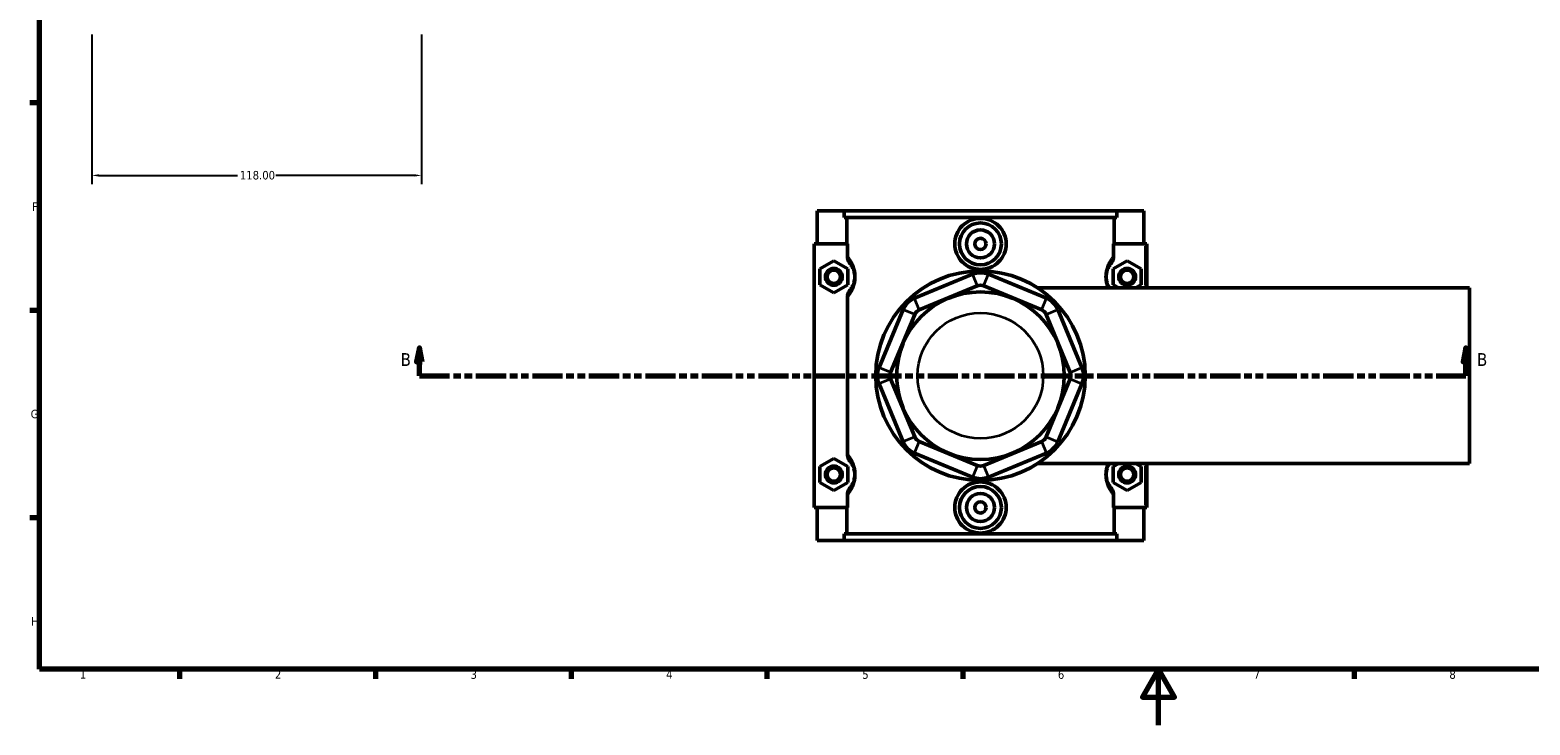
# Model space of a CAD drawing. Header units: millimetres. Extents: x 0 to 898, y -421 to 990.
# Tile 2 of 6: x 17 to 553, y 0 to 249. Entities that reach past the tile are written whole.
import ezdxf

# ---------------------------------------------------------------- set-up
doc = ezdxf.new("R2010")
doc.units = ezdxf.units.MM
doc.linetypes.add('DOUBLE_DASH_CHAIN', pattern=[1.2403, 0.6614, -0.0827, 0.1654, -0.0827, 0.1654, -0.0827])
for name, color, linetype, lineweight in [('Border (ANSI)', 7, 'Continuous', 70), ('Dimension (ANSI)', 7, 'Continuous', 25), ('Section Line (ANSI)', 7, 'DOUBLE_DASH_CHAIN', 70), ('Visible (ANSI)', 7, 'Continuous', 50), ('Visible Narrow (ANSI)', 7, 'Continuous', 35)]:
    doc.layers.add(name, color=color, linetype=linetype, lineweight=lineweight)
doc.styles.add('Label Text (ANSI)', font='tahoma.ttf')
doc.styles.add('Note Text (ANSI)', font='tahoma.ttf')
doc.dimstyles.new('Default - mm (ANSI)', dxfattribs={"dimtxt": 3.048, "dimasz": 2.5, "dimexe": 3.175, "dimexo": 1.6002, "dimgap": 0.8, "dimtad": 0, "dimtoh": 1, "dimrnd": 1e-08, "dimzin": 4, "dimdsep": 46, "dimtxsty": 'Note Text (ANSI)', "dimcen": 0.09, "dimdle": 10, "dimclrd": 256, "dimclre": 256, "dimclrt": 230, "dimadec": 1, "dimazin": 1, "dimtfac": 1, "dimtofl": 0, "dimtmove": 0, "dimatfit": 3, "dimfxl": 1, "dimtolj": 1, "dimtzin": 4, "dimlwd": -1, "dimlwe": -1, "dimarcsym": 0})

# ---------------------------------------------------------------- blocks, each defined once
blk = doc.blocks.new('Borders Default Border')
at = {"layer": 'Border (ANSI)'}
for p, q in [((20, 222.75), (16.55, 222.75)), ((20, 148.5), (16.55, 148.5)), ((20, 74.25), (16.55, 74.25)), ((70.08, 20), (70.08, 16.55)), ((140.17, 20), (140.17, 16.55)), ((210.25, 20), (210.25, 16.55)), ((280.33, 20), (280.33, 16.55)), ((350.42, 20), (350.42, 16.55)), ((490.58, 20), (490.58, 16.55))]:
    blk.add_line(p, q, dxfattribs=at)
at = {"layer": 'Border (ANSI)', "flags": 128}
for points in [[(20, 20), (20, 574), (821, 574), (821, 20), (20, 20)], [(420.5, 0), (420.5, 20), (414.73, 10), (426.27, 10), (420.5, 20)]]:
    blk.add_lwpolyline(points, dxfattribs=at)
at = {"layer": 'Border (ANSI)', "color": 230, "true_color": 0xff0080, "char_height": 3.05, "attachment_point": 7, "style": 'Note Text (ANSI)'}
for s, insert in [('F', (17.29, 184.1)), ('G', (16.81, 109.79)), ('H', (16.97, 35.6)), ('1', (34.35, 16.55)), ('2', (104.2, 16.55)), ('3', (174.26, 16.49)), ('4', (244.23, 16.55)), ('5', (314.48, 16.49)), ('6', (384.49, 16.49)), ('7', (454.6, 16.55)), ('8', (524.63, 16.48))]:
    blk.add_mtext(s, dxfattribs=dict(at, insert=insert))
blk = doc.blocks.new('2dTransSection0')
at = {"layer": 'Section Line (ANSI)', "linetype": 'Continuous'}
for p, q in [((155.96, 135.1), (154.96, 130.1)), ((155.96, 130.1), (155.96, 135.1)), ((156.96, 130.1), (155.96, 135.1)), ((530.55, 135.1), (529.55, 130.1)), ((530.55, 130.1), (530.55, 135.1)), ((531.55, 130.1), (530.55, 135.1)), ((154.96, 130.1), (156.96, 130.1)), ((155.96, 125.1), (155.96, 130.1)), ((529.55, 130.1), (531.55, 130.1)), ((530.55, 125.1), (530.55, 130.1)), ((155.96, 125.1), (166.58, 125.1)), ((519.94, 125.1), (530.55, 125.1))]:
    blk.add_line(p, q, dxfattribs=at)
at = {"layer": 'Section Line (ANSI)', "linetype": 'DOUBLE_DASH_CHAIN', "ltscale": 16.303146}
blk.add_line((155.96, 125.1), (530.55, 125.1), dxfattribs=at)
at = {"layer": 'Section Line (ANSI)', "linetype": 'Continuous', "flags": 128}
for points in [[(156.96, 130.1), (155.96, 135.1), (154.96, 130.1), (156.96, 130.1)], [(531.55, 130.1), (530.55, 135.1), (529.55, 130.1), (531.55, 130.1)]]:
    blk.add_lwpolyline(points, dxfattribs=at)
at = {"layer": 'Section Line (ANSI)'}
for points in [[(156.96, 130.1), (155.96, 135.1), (154.96, 130.1), (156.96, 130.1)], [(531.55, 130.1), (530.55, 135.1), (529.55, 130.1), (531.55, 130.1)]]:
    blk.add_solid(points, dxfattribs=at)
at = {"layer": 'Section Line (ANSI)', "char_height": 4.57, "attachment_point": 7, "style": 'Label Text (ANSI)'}
for insert in [(149.21, 128.6), (534.51, 128.6)]:
    blk.add_mtext('B', dxfattribs=dict(at, insert=insert))
blk = doc.blocks.new('*D8')
at = {"layer": 'Defpoints', "color": 0, "transparency": 16777216}
for p in [(38.72, 248.89), (156.72, 248.89), (156.72, 196.82)]:
    blk.add_point(p, dxfattribs=at)
at = {"layer": 'Dimension (ANSI)', "transparency": 16777216}
for p, q in [((38.72, 247.29), (38.72, 193.64)), ((156.72, 247.29), (156.72, 193.64)), ((41.22, 196.82), (90.88, 196.82)), ((154.22, 196.82), (104.56, 196.82))]:
    blk.add_line(p, q, dxfattribs=at)
for points in [[(41.22, 197.23), (41.22, 196.4), (38.72, 196.82)], [(154.22, 197.23), (154.22, 196.4), (156.72, 196.82)]]:
    blk.add_solid(points, dxfattribs=at)
at = {"layer": 'Dimension (ANSI)', "color": 230, "true_color": 0xff0080, "transparency": 16777216, "insert": (91.68, 198.41), "char_height": 3.048, "attachment_point": 1, "style": 'Note Text (ANSI)'}
blk.add_mtext('\\A1;118.00', dxfattribs=at)

msp = doc.modelspace()

# ---------------------------------------------------------------- linework, layer by layer
at = {"layer": 'Visible (ANSI)'}
for p, q in [((298.281, 184.101), (298.281, 172.301)), ((298.281, 184.101), (307.948, 184.101)), ((307.948, 184.101), (405.614, 184.101)), ((307.948, 181.741), (307.948, 184.101)), ((405.614, 184.101), (405.614, 181.741)), ((405.614, 184.101), (415.281, 184.101)), ((415.281, 184.101), (415.281, 172.301)), ((405.614, 181.741), (307.948, 181.741)), ((308.941, 172.301), (308.941, 181.741)), ((404.621, 172.301), (404.621, 181.741)), ((309.148, 172.301), (297.281, 172.301)), ((297.281, 172.301), (297.281, 77.901)), ((309.148, 172.301), (309.148, 167.834)), ((404.414, 167.834), (404.414, 172.301)), ((404.414, 172.301), (415.781, 172.301)), ((415.781, 172.301), (416.281, 172.301)), ((416.281, 156.601), (416.281, 172.301)), ((299.281, 163.387), (304.281, 166.274)), ((299.281, 157.614), (299.281, 163.387)), ((304.281, 166.274), (309.281, 163.387)), ((309.281, 163.387), (309.281, 157.614)), ((353.911, 161.412), (333.135, 152.806)), ((380.428, 152.806), (359.651, 161.412)), ((409.281, 166.274), (404.281, 163.387)), ((404.281, 163.387), (404.281, 157.614)), ((414.281, 163.387), (409.281, 166.274)), ((414.281, 157.614), (414.281, 163.387)), ((304.281, 154.727), (299.281, 157.614)), ((309.281, 157.614), (304.281, 154.727)), ((334.857, 148.648), (355.633, 157.254)), ((357.929, 157.254), (378.706, 148.648)), ((377.128, 156.601), (531.781, 156.601)), ((404.281, 157.614), (406.036, 156.601)), ((412.526, 156.601), (414.281, 157.614)), ((531.781, 93.601), (531.781, 156.601)), ((309.148, 153.167), (309.148, 97.034)), ((329.076, 148.747), (320.47, 127.971)), ((324.628, 126.249), (333.233, 147.025)), ((380.329, 147.025), (388.935, 126.249)), ((393.092, 127.971), (384.487, 148.747)), ((333.233, 103.176), (324.628, 123.952)), ((388.935, 123.952), (380.329, 103.176)), ((320.47, 122.23), (329.076, 101.454)), ((384.487, 101.454), (393.092, 122.23)), ((333.135, 97.395), (353.911, 88.789)), ((355.633, 92.947), (334.857, 101.553)), ((378.706, 101.553), (357.929, 92.947)), ((359.651, 88.789), (380.428, 97.395)), ((299.281, 92.587), (304.281, 95.474)), ((299.281, 86.814), (299.281, 92.587)), ((304.281, 95.474), (309.281, 92.587)), ((309.281, 92.587), (309.281, 86.814)), ((377.128, 93.601), (531.781, 93.601)), ((406.036, 93.601), (404.281, 92.587)), ((404.281, 92.587), (404.281, 86.814)), ((414.281, 92.587), (412.526, 93.601)), ((414.281, 86.814), (414.281, 92.587)), ((416.281, 77.901), (416.281, 93.601)), ((304.281, 83.927), (299.281, 86.814)), ((309.281, 86.814), (304.281, 83.927)), ((404.281, 86.814), (409.281, 83.927)), ((409.281, 83.927), (414.281, 86.814)), ((309.148, 82.367), (309.148, 77.901)), ((404.414, 77.901), (404.414, 82.367)), ((297.281, 77.901), (309.148, 77.901)), ((298.281, 77.901), (298.281, 66.101)), ((308.941, 68.461), (308.941, 77.901)), ((415.781, 77.901), (404.414, 77.901)), ((404.621, 68.461), (404.621, 77.901)), ((415.281, 77.901), (415.281, 66.101)), ((416.281, 77.901), (415.781, 77.901)), ((307.948, 66.101), (298.281, 66.101)), ((405.614, 68.461), (307.948, 68.461)), ((307.948, 66.101), (307.948, 68.461)), ((307.948, 66.101), (405.614, 66.101)), ((405.614, 68.461), (405.614, 66.101)), ((415.281, 66.101), (405.614, 66.101))]:
    msp.add_line(p, q, dxfattribs=at)
for centre, radius in [((356.781, 172.301), 7.5), ((356.781, 172.301), 5), ((356.781, 172.301), 2), ((304.281, 160.501), 3), ((304.281, 160.501), 2.4), ((356.781, 125.101), 37.5), ((409.281, 160.501), 3), ((409.281, 160.501), 2.4), ((356.781, 125.101), 30), ((304.281, 89.701), 3), ((304.281, 89.701), 2.4), ((409.281, 89.701), 3), ((409.281, 89.701), 2.4), ((356.781, 77.901), 7.5), ((356.781, 77.901), 5), ((356.781, 77.901), 2)]:
    msp.add_circle(centre, radius, dxfattribs=at)
for centre, radius, start, end in [((356.781, 154.483), 7.5, 67.5, 112.5), ((356.781, 154.483), 3, 67.5, 112.5), ((336.005, 145.877), 7.5, 112.5, 157.5), ((377.557, 145.877), 7.5, 22.5, 67.5), ((336.005, 145.877), 3, 112.5, 157.5), ((377.557, 145.877), 3, 22.5, 67.5), ((327.399, 125.101), 7.5, 157.5, 202.5), ((327.399, 125.101), 3, 157.5, 202.5), ((386.163, 125.101), 3, 337.5, 22.5), ((386.163, 125.101), 7.5, 337.5, 22.5), ((336.005, 104.324), 3, 202.5, 247.5), ((377.557, 104.324), 3, 292.5, 337.5), ((336.005, 104.324), 7.5, 202.5, 247.5), ((377.557, 104.324), 7.5, 292.5, 337.5), ((356.781, 95.718), 3, 247.5, 292.5), ((356.781, 95.718), 7.5, 247.5, 292.5)]:
    msp.add_arc(centre, radius, start, end, dxfattribs=at)
for points, knots in [([(365.999, 172.301), (365.999, 171.144), (365.764, 169.913), (364.815, 167.656), (364.102, 166.63), (362.464, 165.014), (361.43, 164.315), (359.166, 163.388), (357.936, 163.16), (355.627, 163.16), (354.396, 163.388), (352.132, 164.315), (351.098, 165.014), (349.461, 166.63), (348.747, 167.656), (347.799, 169.913), (347.564, 171.144), (347.564, 173.457), (347.799, 174.688), (348.747, 176.945), (349.461, 177.971), (351.098, 179.587), (352.132, 180.286), (354.396, 181.213), (355.627, 181.441), (357.936, 181.441), (359.166, 181.213), (361.43, 180.286), (362.464, 179.587), (364.102, 177.971), (364.815, 176.945), (365.764, 174.688), (365.999, 173.457), (365.999, 172.301)], [0, 0, 0, 0, 0.3470083, 0.3470083, 0.6940166, 0.6940166, 1.0403285, 1.0403285, 1.3866404, 1.3866404, 1.7329522, 1.7329522, 2.0792641, 2.0792641, 2.4262724, 2.4262724, 2.7732807, 2.7732807, 3.1202891, 3.1202891, 3.4672974, 3.4672974, 3.8136092, 3.8136092, 4.1599211, 4.1599211, 4.506233, 4.506233, 4.8525448, 4.8525448, 5.1995532, 5.1995532, 5.5465615, 5.5465615, 5.5465615, 5.5465615]), ([(309.148, 167.834), (309.148, 167.361), (309.235, 166.892), (309.561, 166.012), (309.795, 165.606), (310.089, 165.245)], [-0.2816649, -0.2816649, -0.2816649, -0.2816649, -0.13959104, -0.13959104, 0, 0, 0, 0]), ([(403.473, 165.245), (403.768, 165.607), (404.003, 166.014), (404.328, 166.894), (404.414, 167.362), (404.414, 167.834)], [-0.28134169, -0.28134169, -0.28134169, -0.28134169, -0.14162335, -0.14162335, 0, 0, 0, 0]), ([(310.089, 165.245), (310.186, 165.127), (310.29, 164.993), (310.562, 164.609), (310.738, 164.335), (311.053, 163.738), (311.191, 163.439), (311.432, 162.787), (311.536, 162.443), (311.679, 161.768), (311.728, 161.452), (311.772, 160.919), (311.781, 160.71), (311.781, 160.501), (311.781, 160.291), (311.772, 160.082), (311.728, 159.549), (311.679, 159.233), (311.536, 158.558), (311.432, 158.214), (311.191, 157.562), (311.053, 157.263), (310.738, 156.666), (310.562, 156.392), (310.29, 156.008), (310.186, 155.874), (310.089, 155.756)], [0.493217, 0.493217, 0.493217, 0.493217, 0.6891432, 0.6891432, 0.9778928, 0.9778928, 1.2006697, 1.2006697, 1.396602, 1.396602, 1.5473192, 1.5473192, 1.6415174, 1.6415174, 1.6415174, 1.7357156, 1.7357156, 1.8864328, 1.8864328, 2.0823651, 2.0823651, 2.305142, 2.305142, 2.5938916, 2.5938916, 2.7898178, 2.7898178, 2.7898178, 2.7898178]), ([(402.875, 156.6), (402.8, 156.724), (402.723, 156.858), (402.509, 157.263), (402.371, 157.562), (402.131, 158.214), (402.027, 158.558), (401.883, 159.233), (401.835, 159.549), (401.79, 160.082), (401.781, 160.291), (401.781, 160.501), (401.781, 160.71), (401.79, 160.919), (401.835, 161.452), (401.883, 161.768), (402.027, 162.443), (402.131, 162.787), (402.371, 163.439), (402.509, 163.738), (402.824, 164.335), (403, 164.609), (403.272, 164.993), (403.376, 165.127), (403.473, 165.245)], [0.8531994, 0.8531994, 0.8531994, 0.8531994, 0.9778921, 0.9778921, 1.2006686, 1.2006686, 1.396601, 1.396601, 1.5473181, 1.5473181, 1.6415164, 1.6415164, 1.6415164, 1.7357146, 1.7357146, 1.8864318, 1.8864318, 2.0823641, 2.0823641, 2.3051406, 2.3051406, 2.5938904, 2.5938904, 2.7898168, 2.7898168, 2.7898168, 2.7898168]), ([(310.089, 155.756), (309.794, 155.394), (309.56, 154.987), (309.234, 154.107), (309.148, 153.639), (309.148, 153.167)], [-0.28134169, -0.28134169, -0.28134169, -0.28134169, -0.14162335, -0.14162335, 0, 0, 0, 0]), ([(309.148, 97.034), (309.148, 96.561), (309.235, 96.092), (309.561, 95.212), (309.795, 94.806), (310.089, 94.445)], [-0.2816649, -0.2816649, -0.2816649, -0.2816649, -0.13959104, -0.13959104, 0, 0, 0, 0]), ([(310.089, 94.445), (310.186, 94.327), (310.29, 94.193), (310.562, 93.809), (310.738, 93.535), (311.053, 92.938), (311.191, 92.639), (311.432, 91.987), (311.536, 91.643), (311.679, 90.968), (311.728, 90.652), (311.772, 90.119), (311.781, 89.91), (311.781, 89.701), (311.781, 89.491), (311.772, 89.282), (311.728, 88.749), (311.679, 88.433), (311.536, 87.758), (311.432, 87.414), (311.191, 86.762), (311.053, 86.463), (310.738, 85.866), (310.562, 85.592), (310.29, 85.208), (310.186, 85.074), (310.089, 84.956)], [0.493217, 0.493217, 0.493217, 0.493217, 0.6891433, 0.6891433, 0.977893, 0.977893, 1.2006697, 1.2006697, 1.396602, 1.396602, 1.5473192, 1.5473192, 1.6415174, 1.6415174, 1.6415174, 1.7357156, 1.7357156, 1.8864328, 1.8864328, 2.0823651, 2.0823651, 2.3051418, 2.3051418, 2.5938915, 2.5938915, 2.7898178, 2.7898178, 2.7898178, 2.7898178]), ([(403.473, 84.956), (403.376, 85.074), (403.272, 85.208), (403, 85.592), (402.824, 85.866), (402.509, 86.463), (402.371, 86.762), (402.131, 87.414), (402.027, 87.758), (401.883, 88.433), (401.835, 88.749), (401.79, 89.282), (401.781, 89.491), (401.781, 89.701), (401.781, 89.91), (401.79, 90.119), (401.835, 90.652), (401.883, 90.968), (402.027, 91.643), (402.131, 91.987), (402.371, 92.639), (402.509, 92.938), (402.723, 93.343), (402.8, 93.477), (402.875, 93.601)], [0.4929488, 0.4929488, 0.4929488, 0.4929488, 0.6888779, 0.6888779, 0.9776284, 0.9776284, 1.2004014, 1.2004014, 1.3963337, 1.3963337, 1.5470509, 1.5470509, 1.6412491, 1.6412491, 1.6412491, 1.7354474, 1.7354474, 1.8861645, 1.8861645, 2.0820968, 2.0820968, 2.3048698, 2.3048698, 2.4295661, 2.4295661, 2.4295661, 2.4295661]), ([(365.999, 77.901), (365.999, 76.744), (365.764, 75.513), (364.815, 73.256), (364.102, 72.23), (362.464, 70.614), (361.43, 69.915), (359.166, 68.988), (357.936, 68.76), (355.627, 68.76), (354.396, 68.988), (352.132, 69.915), (351.098, 70.614), (349.461, 72.23), (348.747, 73.256), (347.799, 75.513), (347.564, 76.744), (347.564, 77.901), (347.564, 79.057), (347.799, 80.288), (348.747, 82.545), (349.461, 83.571), (351.098, 85.187), (352.132, 85.886), (354.396, 86.813), (355.627, 87.041), (357.936, 87.041), (359.166, 86.813), (361.43, 85.886), (362.464, 85.187), (364.102, 83.571), (364.815, 82.545), (365.764, 80.288), (365.999, 79.057), (365.999, 77.901)], [2.7732807, 2.7732807, 2.7732807, 2.7732807, 3.1202891, 3.1202891, 3.4672974, 3.4672974, 3.8136092, 3.8136092, 4.1599211, 4.1599211, 4.506233, 4.506233, 4.8525448, 4.8525448, 5.1995532, 5.1995532, 5.5465615, 5.5465615, 5.5465615, 5.8935698, 5.8935698, 6.2405781, 6.2405781, 6.58689, 6.58689, 6.9332019, 6.9332019, 7.2795137, 7.2795137, 7.6258256, 7.6258256, 7.9728339, 7.9728339, 8.3198422, 8.3198422, 8.3198422, 8.3198422]), ([(310.089, 84.956), (309.794, 84.594), (309.56, 84.187), (309.234, 83.307), (309.148, 82.839), (309.148, 82.367)], [-0.28134169, -0.28134169, -0.28134169, -0.28134169, -0.14162335, -0.14162335, 0, 0, 0, 0]), ([(404.414, 82.367), (404.414, 82.84), (404.328, 83.309), (404.002, 84.189), (403.767, 84.595), (403.473, 84.956)], [-0.2816649, -0.2816649, -0.2816649, -0.2816649, -0.13959104, -0.13959104, 0, 0, 0, 0])]:
    msp.add_open_spline(points, degree=3, knots=knots, dxfattribs=at)
at = {"layer": 'Visible Narrow (ANSI)'}
for p, q in [((415.781, 171.516), (415.781, 157.386)), ((355.547, 157.462), (353.997, 161.204)), ((358.015, 157.462), (359.565, 161.204)), ((333.221, 152.598), (334.771, 148.856)), ((378.792, 148.856), (380.341, 152.598)), ((333.025, 147.111), (329.284, 148.661)), ((380.537, 147.111), (384.279, 148.661)), ((324.42, 126.335), (320.678, 127.885)), ((324.42, 123.866), (320.678, 122.317)), ((389.143, 126.335), (392.885, 127.885)), ((389.143, 123.866), (392.885, 122.317)), ((333.025, 103.09), (329.284, 101.54)), ((380.537, 103.09), (384.279, 101.54)), ((334.771, 101.345), (333.221, 97.603)), ((378.792, 101.345), (380.341, 97.603)), ((355.547, 92.739), (353.997, 88.997)), ((358.015, 92.739), (359.565, 88.997)), ((415.781, 92.816), (415.781, 78.686))]:
    msp.add_line(p, q, dxfattribs=at)
msp.add_circle((356.781, 125.101), 22.5, dxfattribs=at)
for points, knots in [([(309.439, 153.491), (309.568, 153.641), (309.706, 153.808), (310.113, 154.338), (310.399, 154.749), (310.91, 155.645), (311.135, 156.093), (311.526, 157.071), (311.695, 157.587), (311.928, 158.6), (312.007, 159.073), (312.079, 159.873), (312.094, 160.187), (312.094, 160.501), (312.094, 160.815), (312.079, 161.128), (312.007, 161.928), (311.928, 162.401), (311.695, 163.414), (311.526, 163.93), (311.135, 164.908), (310.91, 165.356), (310.399, 166.252), (310.113, 166.663), (309.706, 167.193), (309.568, 167.36), (309.439, 167.511)], [-2.7512835, -2.7512835, -2.7512835, -2.7512835, -2.5938916, -2.5938916, -2.305142, -2.305142, -2.0823651, -2.0823651, -1.8864328, -1.8864328, -1.7357156, -1.7357156, -1.6415174, -1.6415174, -1.6415174, -1.5473192, -1.5473192, -1.396602, -1.396602, -1.2006697, -1.2006697, -0.9778928, -0.9778928, -0.6891432, -0.6891432, -0.5317513, -0.5317513, -0.5317513, -0.5317513]), ([(404.22, 167.621), (404.063, 167.443), (403.893, 167.24), (403.449, 166.663), (403.164, 166.252), (402.652, 165.356), (402.427, 164.908), (402.037, 163.93), (401.867, 163.414), (401.634, 162.401), (401.555, 161.928), (401.483, 161.128), (401.469, 160.815), (401.469, 160.501), (401.469, 160.187), (401.483, 159.873), (401.555, 159.073), (401.634, 158.6), (401.812, 157.827), (401.902, 157.513), (401.999, 157.218)], [-2.7908017, -2.7908017, -2.7908017, -2.7908017, -2.5938904, -2.5938904, -2.3051406, -2.3051406, -2.0823641, -2.0823641, -1.8864318, -1.8864318, -1.7357146, -1.7357146, -1.6415164, -1.6415164, -1.6415164, -1.5473181, -1.5473181, -1.396601, -1.396601, -1.2826152, -1.2826152, -1.2826152, -1.2826152]), ([(309.439, 82.691), (309.568, 82.841), (309.706, 83.008), (310.113, 83.538), (310.399, 83.949), (310.91, 84.845), (311.135, 85.293), (311.526, 86.271), (311.695, 86.787), (311.928, 87.8), (312.007, 88.273), (312.079, 89.073), (312.094, 89.387), (312.094, 89.701), (312.094, 90.015), (312.079, 90.328), (312.007, 91.128), (311.928, 91.601), (311.695, 92.614), (311.526, 93.13), (311.135, 94.108), (310.91, 94.556), (310.399, 95.452), (310.113, 95.863), (309.706, 96.393), (309.568, 96.56), (309.439, 96.711)], [-2.7512835, -2.7512835, -2.7512835, -2.7512835, -2.5938915, -2.5938915, -2.3051418, -2.3051418, -2.0823651, -2.0823651, -1.8864328, -1.8864328, -1.7357156, -1.7357156, -1.6415174, -1.6415174, -1.6415174, -1.5473192, -1.5473192, -1.396602, -1.396602, -1.2006697, -1.2006697, -0.977893, -0.977893, -0.6891433, -0.6891433, -0.5317513, -0.5317513, -0.5317513, -0.5317513]), ([(401.999, 92.983), (401.902, 92.688), (401.812, 92.374), (401.634, 91.601), (401.555, 91.128), (401.483, 90.328), (401.469, 90.015), (401.469, 89.701), (401.469, 89.387), (401.483, 89.073), (401.555, 88.273), (401.634, 87.8), (401.867, 86.787), (402.037, 86.271), (402.427, 85.293), (402.652, 84.845), (403.164, 83.949), (403.449, 83.538), (403.893, 82.961), (404.063, 82.758), (404.22, 82.58)], [-2.0001503, -2.0001503, -2.0001503, -2.0001503, -1.8861645, -1.8861645, -1.7354474, -1.7354474, -1.6412491, -1.6412491, -1.6412491, -1.5470509, -1.5470509, -1.3963337, -1.3963337, -1.2004014, -1.2004014, -0.9776284, -0.9776284, -0.6888779, -0.6888779, -0.4919639, -0.4919639, -0.4919639, -0.4919639])]:
    msp.add_open_spline(points, degree=3, knots=knots, dxfattribs=at)

# ---------------------------------------------------------------- block references
msp.add_blockref('Borders Default Border', (0, 0))
at = {"layer": 'Section Line (ANSI)'}
msp.add_blockref('2dTransSection0', (0, 0), dxfattribs=at)

# ---------------------------------------------------------------- dimensions: what is measured, and where the dimension line sits
at = {"layer": 'Dimension (ANSI)'}
dim = msp.add_linear_dim(base=(156.715, 196.816), p1=(38.715, 248.895), p2=(156.715, 248.895), dimstyle='Default - mm (ANSI)', override={"dimtoh": 0, "dimdec": 2, "dimtp": 0, "dimtm": 0, "dimtdec": 2, "dimatfit": 1}, dxfattribs=at)
dim.commit()
dim.dimension.update_dxf_attribs({"geometry": '*D8', "text_midpoint": (97.715, 196.816), "dimtype": 160})

doc.saveas('drawing.dxf')
